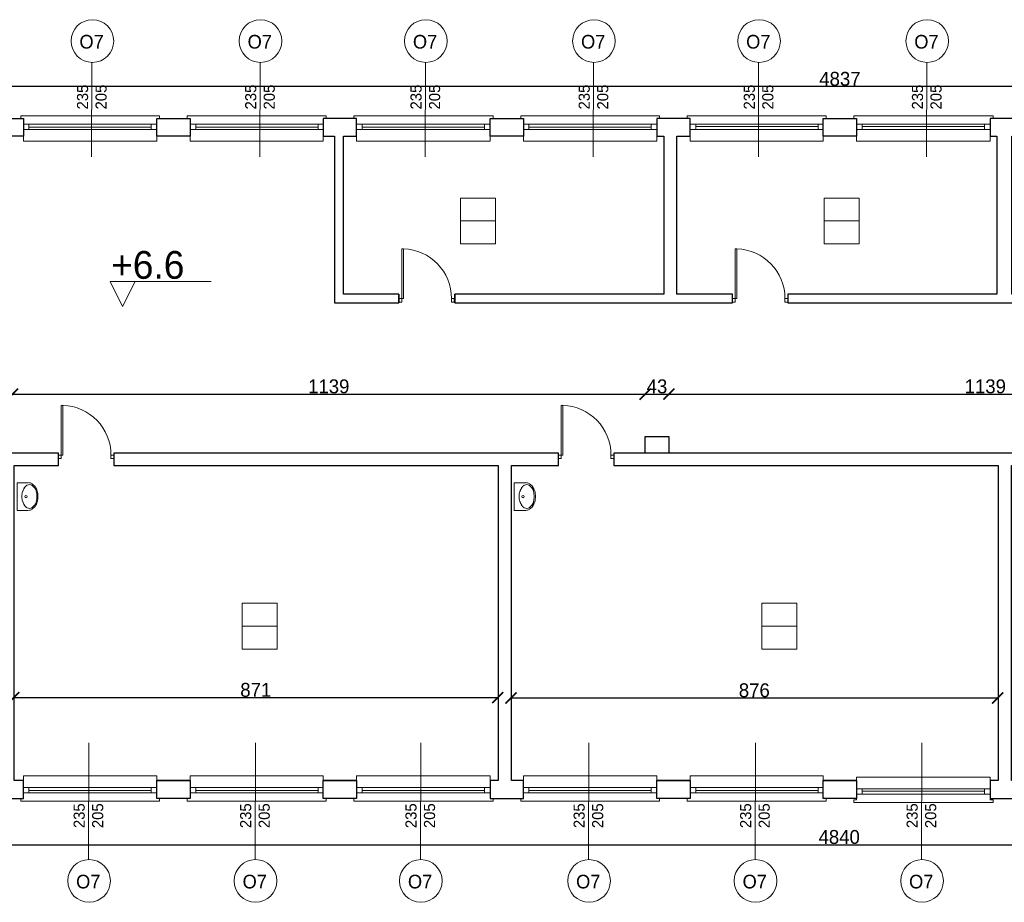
# Model space of a CAD drawing. Header units: centimetres. Extents: x -17621 to 77377, y -18613 to 66.
# Tile 122 of 173: x 29866 to 31638, y -14234 to -12646. Entities that reach past the tile are written whole.
import ezdxf

# ---------------------------------------------------------------- set-up
doc = ezdxf.new("R2010")
doc.units = ezdxf.units.CM
doc.layers.add('0-wymiarowanie rys.CAD', color=5, linetype='Continuous', lineweight=0, true_color=0x0000ff)
for name, color, linetype, lineweight in [('a_drzwi i okna', 2, 'Continuous', 0), ('a_inwentaryzacja', 141, 'Continuous', 0), ('a_wymiarowanie', 211, 'Continuous', 0), ('drzwi', 2, 'Continuous', 0), ('pomieszczenia', 191, 'Continuous', 5)]:
    doc.layers.add(name, color=color, linetype=linetype, lineweight=lineweight)
for name, color, linetype in [('PDF3_A220 ŚCIANY WEWNĘTRZNE', 7, 'Continuous'), ('PDF3_A310 STOLARKA ZEWNĘTRZNA', 7, 'Continuous'), ('PDF3_A720 MEBLE', 7, 'Continuous'), ('PDF5_A710 OZNACZENIA KOMUNIKACJI', 7, 'Continuous'), ('PDF5_Text', 7, 'Continuous')]:
    doc.layers.add(name, color=color, linetype=linetype)
doc.styles.add('PDF Century Gothic', font='GOTHIC.TTF')
doc.dimstyles.new('ISO-25', dxfattribs={"dimtxt": 25, "dimasz": 20, "dimexe": 0.6, "dimexo": 0.375, "dimtad": 1, "dimdec": 0, "dimtxsty": 'PDF Century Gothic', "dimblk": 'ARCHTICK', "dimcen": 2.5, "dimadec": 1, "dimazin": 0, "dimtfac": 1, "dimtdec": 0, "dimtmove": 0, "dimatfit": 3, "dimldrblk": 'ARCHTICK', "dimfxl": 2, "dimfxlon": 1, "dimarcsym": 0})

# ---------------------------------------------------------------- blocks, each defined once
blk = doc.blocks.new('_ArchTick')
at = {"color": 0, "linetype": 'ByBlock', "const_width": 0.15}
blk.add_lwpolyline([(-0.5, -0.5), (0.5, 0.5)], dxfattribs=at)
blk = doc.blocks.new('*D810')
at = {"layer": 'a_wymiarowanie', "color": 0, "linetype": 'Continuous', "lineweight": -2, "transparency": 16777216}
for p, q in [((29854.9, -13867.7), (29854.9, -13865.1)), ((29854.9, -13865.7), (30726.1, -13865.7)), ((30726.1, -13867.7), (30726.1, -13865.1))]:
    blk.add_line(p, q, dxfattribs=at)
at = {"layer": 'Defpoints', "color": 0, "linetype": 'Continuous', "transparency": 16777216}
for p in [(30726.1, -13865.7), (29854.9, -14014.9), (30726.1, -14014.9)]:
    blk.add_point(p, dxfattribs=at)
at = {"layer": 'a_wymiarowanie', "color": 0, "linetype": 'Continuous', "lineweight": -2, "transparency": 16777216, "xscale": 20, "yscale": 20, "zscale": 20, "rotation": 180}
blk.add_blockref('_ArchTick', (29854.9, -13865.7), dxfattribs=at)
at = {"layer": 'a_wymiarowanie', "color": 0, "linetype": 'Continuous', "lineweight": -2, "transparency": 16777216, "xscale": 20, "yscale": 20, "zscale": 20}
blk.add_blockref('_ArchTick', (30726.1, -13865.7), dxfattribs=at)
at = {"layer": 'a_wymiarowanie', "color": 0, "linetype": 'Continuous', "lineweight": 0, "transparency": 16777216, "insert": (30290.5, -13852), "char_height": 25, "attachment_point": 5, "style": 'PDF Century Gothic'}
blk.add_mtext('871', dxfattribs=at)
blk = doc.blocks.new('*D811')
at = {"layer": 'a_wymiarowanie', "color": 0, "linetype": 'Continuous', "lineweight": -2, "transparency": 16777216}
for p, q in [((30749.8, -13868.4), (30749.8, -13865.8)), ((30749.8, -13866.4), (31626.1, -13866.4)), ((31626.1, -13868.4), (31626.1, -13865.8))]:
    blk.add_line(p, q, dxfattribs=at)
at = {"layer": 'Defpoints', "color": 0, "linetype": 'Continuous', "transparency": 16777216}
for p in [(31626.1, -13866.4), (30749.8, -14014.9), (31626.1, -14014.9)]:
    blk.add_point(p, dxfattribs=at)
at = {"layer": 'a_wymiarowanie', "color": 0, "linetype": 'Continuous', "lineweight": -2, "transparency": 16777216, "xscale": 20, "yscale": 20, "zscale": 20, "rotation": 180}
blk.add_blockref('_ArchTick', (30749.8, -13866.4), dxfattribs=at)
at = {"layer": 'a_wymiarowanie', "color": 0, "linetype": 'Continuous', "lineweight": -2, "transparency": 16777216, "xscale": 20, "yscale": 20, "zscale": 20}
blk.add_blockref('_ArchTick', (31626.1, -13866.4), dxfattribs=at)
at = {"layer": 'a_wymiarowanie', "color": 0, "linetype": 'Continuous', "lineweight": 0, "transparency": 16777216, "insert": (31187.9, -13852.7), "char_height": 25, "attachment_point": 5, "style": 'PDF Century Gothic'}
blk.add_mtext('876', dxfattribs=at)
blk = doc.blocks.new('*D920')
at = {"layer": 'a_wymiarowanie', "color": 0, "linetype": 'Continuous', "lineweight": -2, "transparency": 16777216}
for p, q in [((29852.5, -13321.5), (29852.5, -13318.9)), ((29852.5, -13319.5), (30991.3, -13319.5)), ((30991.3, -13321.5), (30991.3, -13318.9))]:
    blk.add_line(p, q, dxfattribs=at)
at = {"layer": 'Defpoints', "color": 0, "linetype": 'Continuous', "transparency": 16777216}
for p in [(30991.3, -13319.5), (29852.5, -13395.6), (30991.3, -13395.6)]:
    blk.add_point(p, dxfattribs=at)
at = {"layer": 'a_wymiarowanie', "color": 0, "linetype": 'Continuous', "lineweight": -2, "transparency": 16777216, "xscale": 20, "yscale": 20, "zscale": 20, "rotation": 180}
blk.add_blockref('_ArchTick', (29852.5, -13319.5), dxfattribs=at)
at = {"layer": 'a_wymiarowanie', "color": 0, "linetype": 'Continuous', "lineweight": -2, "transparency": 16777216, "xscale": 20, "yscale": 20, "zscale": 20}
blk.add_blockref('_ArchTick', (30991.3, -13319.5), dxfattribs=at)
at = {"layer": 'a_wymiarowanie', "color": 0, "linetype": 'Continuous', "lineweight": 0, "transparency": 16777216, "insert": (30421.9, -13305.7), "char_height": 25, "attachment_point": 5, "style": 'PDF Century Gothic'}
blk.add_mtext('1139', dxfattribs=at)
blk = doc.blocks.new('*D921')
at = {"layer": 'a_wymiarowanie', "color": 0, "linetype": 'Continuous', "lineweight": -2, "transparency": 16777216}
for p, q in [((30991.3, -13321.5), (30991.3, -13318.9)), ((30991.3, -13319.5), (31034.3, -13319.5)), ((31034.3, -13321.5), (31034.3, -13318.9))]:
    blk.add_line(p, q, dxfattribs=at)
at = {"layer": 'Defpoints', "color": 0, "linetype": 'Continuous', "transparency": 16777216}
for p in [(31034.3, -13319.5), (30991.3, -13395.6), (31034.3, -13395.6)]:
    blk.add_point(p, dxfattribs=at)
at = {"layer": 'a_wymiarowanie', "color": 0, "linetype": 'Continuous', "lineweight": -2, "transparency": 16777216, "xscale": 20, "yscale": 20, "zscale": 20, "rotation": 180}
blk.add_blockref('_ArchTick', (30991.3, -13319.5), dxfattribs=at)
at = {"layer": 'a_wymiarowanie', "color": 0, "linetype": 'Continuous', "lineweight": -2, "transparency": 16777216, "xscale": 20, "yscale": 20, "zscale": 20}
blk.add_blockref('_ArchTick', (31034.3, -13319.5), dxfattribs=at)
at = {"layer": 'a_wymiarowanie', "color": 0, "linetype": 'Continuous', "lineweight": 0, "transparency": 16777216, "insert": (31012.8, -13305.7), "char_height": 25, "attachment_point": 5, "style": 'PDF Century Gothic'}
blk.add_mtext('43', dxfattribs=at)
blk = doc.blocks.new('*D922')
at = {"layer": 'a_wymiarowanie', "color": 0, "linetype": 'Continuous', "lineweight": -2, "transparency": 16777216}
for p, q in [((31034.3, -13321.5), (31034.3, -13318.9)), ((31034.3, -13319.5), (32173.1, -13319.5)), ((32173.1, -13321.5), (32173.1, -13318.9))]:
    blk.add_line(p, q, dxfattribs=at)
at = {"layer": 'Defpoints', "color": 0, "linetype": 'Continuous', "transparency": 16777216}
for p in [(32173.1, -13319.5), (31034.3, -13395.6), (32173.1, -13395.6)]:
    blk.add_point(p, dxfattribs=at)
at = {"layer": 'a_wymiarowanie', "color": 0, "linetype": 'Continuous', "lineweight": -2, "transparency": 16777216, "xscale": 20, "yscale": 20, "zscale": 20, "rotation": 180}
blk.add_blockref('_ArchTick', (31034.3, -13319.5), dxfattribs=at)
at = {"layer": 'a_wymiarowanie', "color": 0, "linetype": 'Continuous', "lineweight": -2, "transparency": 16777216, "xscale": 20, "yscale": 20, "zscale": 20}
blk.add_blockref('_ArchTick', (32173.1, -13319.5), dxfattribs=at)
at = {"layer": 'a_wymiarowanie', "color": 0, "linetype": 'Continuous', "lineweight": 0, "transparency": 16777216, "insert": (31603.7, -13305.7), "char_height": 25, "attachment_point": 5, "style": 'PDF Century Gothic'}
blk.add_mtext('1139', dxfattribs=at)
blk = doc.blocks.new('*D1089')
at = {"layer": '0-wymiarowanie rys.CAD', "color": 0, "linetype": 'Continuous', "lineweight": -2, "transparency": 16777216}
for p, q in [((28921, -14128.5), (28921, -14131.1)), ((28921, -14130.5), (33760.5, -14130.5)), ((33760.5, -14128.5), (33760.5, -14131.1))]:
    blk.add_line(p, q, dxfattribs=at)
at = {"layer": 'Defpoints', "color": 0, "linetype": 'Continuous', "transparency": 16777216}
for p in [(28921, -14047.1), (33760.5, -14047.1), (33760.5, -14130.5)]:
    blk.add_point(p, dxfattribs=at)
at = {"layer": '0-wymiarowanie rys.CAD', "color": 0, "linetype": 'Continuous', "lineweight": -2, "transparency": 16777216, "xscale": 20, "yscale": 20, "zscale": 20, "rotation": 180}
blk.add_blockref('_ArchTick', (28921, -14130.5), dxfattribs=at)
at = {"layer": '0-wymiarowanie rys.CAD', "color": 0, "linetype": 'Continuous', "lineweight": -2, "transparency": 16777216, "xscale": 20, "yscale": 20, "zscale": 20}
blk.add_blockref('_ArchTick', (33760.5, -14130.5), dxfattribs=at)
at = {"layer": '0-wymiarowanie rys.CAD', "color": 0, "linetype": 'Continuous', "transparency": 16777216, "insert": (31340.7, -14116.7), "char_height": 25, "attachment_point": 5, "style": 'PDF Century Gothic'}
blk.add_mtext('4840', dxfattribs=at)
blk = doc.blocks.new('*D1091')
at = {"layer": '0-wymiarowanie rys.CAD', "color": 0, "linetype": 'Continuous', "lineweight": -2, "transparency": 16777216}
for p, q in [((28923.6, -12767.9), (28923.6, -12765.3)), ((33760.5, -12765.9), (28923.6, -12765.9)), ((33760.5, -12767.9), (33760.5, -12765.3))]:
    blk.add_line(p, q, dxfattribs=at)
at = {"layer": 'Defpoints', "color": 0, "linetype": 'Continuous', "transparency": 16777216}
for p in [(28923.6, -12765.9), (28923.6, -12811.8), (33760.5, -12823.6)]:
    blk.add_point(p, dxfattribs=at)
at = {"layer": '0-wymiarowanie rys.CAD', "color": 0, "linetype": 'Continuous', "lineweight": -2, "transparency": 16777216, "xscale": 20, "yscale": 20, "zscale": 20, "rotation": 180}
blk.add_blockref('_ArchTick', (28923.6, -12765.9), dxfattribs=at)
at = {"layer": '0-wymiarowanie rys.CAD', "color": 0, "linetype": 'Continuous', "lineweight": -2, "transparency": 16777216, "xscale": 20, "yscale": 20, "zscale": 20}
blk.add_blockref('_ArchTick', (33760.5, -12765.9), dxfattribs=at)
at = {"layer": '0-wymiarowanie rys.CAD', "color": 0, "linetype": 'Continuous', "transparency": 16777216, "insert": (31342, -12752.2), "char_height": 25, "attachment_point": 5, "style": 'PDF Century Gothic'}
blk.add_mtext('4837', dxfattribs=at)

msp = doc.modelspace()

# ---------------------------------------------------------------- linework, layer by layer
at = {"layer": 'a_drzwi i okna'}
for p, q in [((29995.5, -12722.5), (29995.1, -12892.6)), ((30298.2, -12722.5), (30297.8, -12892.6)), ((30595.8, -12722.5), (30595.4, -12892.6)), ((30898.5, -12722.5), (30898.1, -12892.6)), ((31195.7, -12722.5), (31195.2, -12892.6)), ((31498.3, -12722.5), (31497.9, -12892.6)), ((29990.2, -13947.1), (29989.6, -14157.3)), ((30289.9, -13947.1), (30289.3, -14157.3)), ((30587.5, -13947.1), (30587, -14157.3)), ((30890.2, -13947.1), (30889.6, -14157.3)), ((31189.9, -13947.1), (31189.4, -14157.3)), ((31489.6, -13947.1), (31489.1, -14157.3))]:
    msp.add_line(p, q, dxfattribs=at)
for centre in [(29996.4, -12684), (30299.1, -12684), (30596.7, -12684), (30899.3, -12684), (31196.5, -12684), (31499.2, -12684), (29990.4, -14195.7), (30290.1, -14195.7), (30587.7, -14195.7), (30890.4, -14195.7), (31190.1, -14195.7), (31489.8, -14195.7)]:
    msp.add_circle(centre, 38.4, dxfattribs=at)
at = {"layer": 'a_inwentaryzacja', "lineweight": 25}
for points in [[(29872.6, -12855), (29812.5, -12855), (29812.5, -12823.6), (29872.6, -12823.6)], [(30172.4, -12855), (30112.2, -12855), (30112.2, -12823.6), (30172.4, -12823.6)], [(30448.4, -12855), (30472.1, -12855), (30472.1, -12823.6), (30412, -12823.6), (30412, -12855), (30432.3, -12855), (30432.3, -13155.5), (30548.3, -13155.5), (30548.3, -13139.4), (30448.4, -13139.4)], [(31148.6, -13155.5), (31148.6, -13139.4), (31048.6, -13139.4), (31048.6, -12855), (31072.4, -12855), (31072.4, -12823.6), (31012.2, -12823.6), (31012.2, -12855), (31024.9, -12855), (31024.9, -13139.4), (30649, -13139.4), (30649, -13155.5)], [(30772.6, -12855), (30712.5, -12855), (30712.5, -12823.6), (30772.6, -12823.6)], [(31937.6, -13139.4), (31931.7, -13139.4), (31931.7, -12969.3), (31919.9, -12969.3), (31919.9, -13139.4), (31651.5, -13139.4), (31651.5, -12855), (31672.6, -12855), (31672.6, -12823.6), (31612.5, -12823.6), (31612.5, -12855), (31624.4, -12855), (31624.4, -13139.4), (31248.5, -13139.4), (31248.5, -13155.5), (31937.6, -13155.5)], [(31372.1, -12823.6), (31372.1, -12855), (31312, -12855), (31312, -12823.6)], [(29935.3, -13425.6), (29145.4, -13425.6), (29145.4, -13448.2), (29837.1, -13448.2), (29837.1, -14014.9), (29812.5, -14014.9), (29812.5, -14047.1), (29872.6, -14047.1), (29872.6, -14014.9), (29855.7, -14014.9), (29855.7, -13448.2), (29935.3, -13448.2)], [(30035.2, -13448.2), (30726.9, -13448.2), (30726.9, -14014.9), (30712.5, -14014.9), (30712.5, -14047.1), (30772.6, -14047.1), (30772.6, -14014.9), (30750.6, -14014.9), (30750.6, -13448.2), (30835.3, -13448.2), (30835.3, -13425.6), (30035.2, -13425.6)], [(30935.2, -13425.6), (30935.2, -13448.2), (31626.9, -13448.2), (31626.9, -14014.9), (31612.5, -14014.9), (31612.5, -14047.1), (31672.6, -14047.1), (31672.6, -14014.9), (31650.6, -14014.9), (31650.6, -13448.2), (31735.3, -13448.2), (31735.3, -13425.6)], [(30112.2, -14014.9), (30172.4, -14014.9), (30172.4, -14047.1), (30112.2, -14047.1)], [(30412, -14014.9), (30472.1, -14014.9), (30472.1, -14047.1), (30412, -14047.1)], [(31012.2, -14014.9), (31072.4, -14014.9), (31072.4, -14047.1), (31012.2, -14047.1)], [(31312, -14014.9), (31372.1, -14014.9), (31372.1, -14047.1), (31312, -14047.1)]]:
    msp.add_lwpolyline(points, close=True, dxfattribs=at)
at = {"layer": 'a_inwentaryzacja', "linetype": 'Continuous', "lineweight": 25}
msp.add_lwpolyline([(31034.3, -13425.6), (30991.3, -13425.6), (30991.3, -13395.6), (31034.3, -13395.6)], close=True, dxfattribs=at)
msp.add_lwpolyline([(31034.3, -13425.6), (30991.3, -13425.6), (30991.3, -13395.6), (31034.3, -13395.6)], close=True, dxfattribs=at)
at = {"layer": 'a_inwentaryzacja', "lineweight": 25}
for points in [[(30172.4, -14014.9), (30112.2, -14014.9)], [(31072.4, -14014.9), (31012.2, -14014.9)], [(31372.1, -14014.9), (31312, -14014.9)]]:
    msp.add_lwpolyline(points, dxfattribs=at)
at = {"layer": 'drzwi'}
for points in [[(30553.2, -13147.5), (30548.3, -13147.5), (30548.3, -13153.8), (30553.2, -13153.8), (30553.2, -13147.5), (30556.2, -13147.5), (30556.2, -13058), (30553.2, -13057.9), (30553.2, -13147.5)], [(31153.5, -13147.5), (31148.6, -13147.5), (31148.6, -13153.8), (31153.5, -13153.8), (31153.5, -13147.5), (31156.5, -13147.5), (31156.5, -13058), (31153.5, -13057.9), (31153.5, -13147.5)], [(29940.3, -13429.2), (29935.3, -13429.2), (29935.3, -13435.5), (29940.3, -13435.5), (29940.3, -13429.2), (29943.2, -13429.2), (29943.2, -13339.7), (29940.3, -13339.7), (29940.3, -13429.2)], [(30840.3, -13429.2), (30835.3, -13429.2), (30835.3, -13435.5), (30840.3, -13435.5), (30840.3, -13429.2), (30843.2, -13429.2), (30843.2, -13339.7), (30840.3, -13339.7), (30840.3, -13429.2)]]:
    msp.add_lwpolyline(points, dxfattribs=at)
for points in [[(30642.8, -13147.5), (30647.8, -13147.5), (30647.8, -13153.8), (30642.8, -13153.8)], [(31243.1, -13147.5), (31248.1, -13147.5), (31248.1, -13153.8), (31243.1, -13153.8)], [(30029.8, -13429.2), (30034.8, -13429.2), (30034.8, -13435.5), (30029.8, -13435.5)], [(30929.8, -13429.2), (30934.8, -13429.2), (30934.8, -13435.5), (30929.8, -13435.5)]]:
    msp.add_lwpolyline(points, close=True, dxfattribs=at)
for centre in [(30553.4, -13147.3), (31153.6, -13147.3), (29940.4, -13429.1), (30840.4, -13429.1)]:
    msp.add_arc(centre, 89.5, 359.8945, 88.1637, dxfattribs=at)
at = {"layer": 'PDF3_A220 ŚCIANY WEWNĘTRZNE', "lineweight": 25}
for points in [[(30548.3, -13139.4), (30548.3, -13155.5)], [(30649, -13139.4), (30649, -13155.5)]]:
    msp.add_lwpolyline(points, close=True, dxfattribs=at)
for points in [[(30472.1, -14014.9), (30412, -14014.9)], [(30172.4, -14047.1), (30112.2, -14047.1)], [(30472.1, -14047.1), (30412, -14047.1)], [(31072.4, -14047.1), (31012.2, -14047.1)], [(31372.1, -14047.1), (31312, -14047.1)]]:
    msp.add_lwpolyline(points, dxfattribs=at)
at = {"layer": 'PDF3_A310 STOLARKA ZEWNĘTRZNA', "lineweight": 5}
for points in [[(30112.2, -12864.3), (30112.2, -12823.6), (30117.3, -12823.6), (30117.3, -12818.6), (29872.6, -12818.6), (29867.6, -12818.6), (29867.6, -12823.6), (29872.6, -12823.6), (29872.6, -12864.3)], [(30412, -12864.3), (30412, -12823.6), (30417, -12823.6), (30417, -12818.6), (30172.4, -12818.6), (30167.3, -12818.6), (30167.3, -12823.6), (30172.4, -12823.6), (30172.4, -12864.3)], [(30712.5, -12864.3), (30712.5, -12823.6), (30717.6, -12823.6), (30717.6, -12818.6), (30472.1, -12818.6), (30467, -12818.6), (30467, -12823.6), (30472.1, -12823.6), (30472.1, -12864.3)], [(31012.2, -12864.3), (31012.2, -12823.6), (31017.3, -12823.6), (31017.3, -12818.6), (30772.6, -12818.6), (30767.6, -12818.6), (30767.6, -12823.6), (30772.6, -12823.6), (30772.6, -12864.3)], [(31312, -12864.3), (31312, -12823.6), (31317, -12823.6), (31317, -12818.6), (31072.4, -12818.6), (31067.3, -12818.6), (31067.3, -12823.6), (31072.4, -12823.6), (31072.4, -12864.3)], [(31612.5, -12864.3), (31612.5, -12823.6), (31617.6, -12823.6), (31617.6, -12818.6), (31372.1, -12818.6), (31367, -12818.6), (31367, -12823.6), (31372.1, -12823.6), (31372.1, -12864.3)], [(30112.2, -12843.1), (30102.1, -12843.1), (29881.9, -12843.1), (29872.6, -12843.1), (29872.6, -12833.8), (29881.9, -12833.8), (30102.1, -12833.8), (30112.2, -12833.8)], [(30412, -12843.1), (30402.6, -12843.1), (30182.5, -12843.1), (30172.4, -12843.1), (30172.4, -12833.8), (30182.5, -12833.8), (30402.6, -12833.8), (30412, -12833.8)], [(30712.5, -12843.1), (30702.4, -12843.1), (30482.2, -12843.1), (30472.1, -12843.1), (30472.1, -12833.8), (30482.2, -12833.8), (30702.4, -12833.8), (30712.5, -12833.8)], [(31012.2, -12843.1), (31002.1, -12843.1), (30781.9, -12843.1), (30772.6, -12843.1), (30772.6, -12833.8), (30781.9, -12833.8), (31002.1, -12833.8), (31012.2, -12833.8)], [(31312, -12843.1), (31302.6, -12843.1), (31082.5, -12843.1), (31072.4, -12843.1), (31072.4, -12833.8), (31082.5, -12833.8), (31302.6, -12833.8), (31312, -12833.8)], [(31612.5, -12843.1), (31602.4, -12843.1), (31382.2, -12843.1), (31372.1, -12843.1), (31372.1, -12833.8), (31382.2, -12833.8), (31602.4, -12833.8), (31612.5, -12833.8)], [(29872.6, -14006.4), (29872.6, -14047.1), (29867.6, -14047.1), (29867.6, -14052.1), (30112.2, -14052.1), (30117.3, -14052.1), (30117.3, -14047.1), (30112.2, -14047.1), (30112.2, -14006.4)], [(30172.4, -14006.4), (30172.4, -14047.1), (30167.3, -14047.1), (30167.3, -14052.1), (30412, -14052.1), (30417, -14052.1), (30417, -14047.1), (30412, -14047.1), (30412, -14006.4)], [(30472.1, -14006.4), (30472.1, -14047.1), (30467, -14047.1), (30467, -14052.1), (30712.5, -14052.1), (30717.6, -14052.1), (30717.6, -14047.1), (30712.5, -14047.1), (30712.5, -14006.4)], [(30772.6, -14006.4), (30772.6, -14047.1), (30767.6, -14047.1), (30767.6, -14052.1), (31012.2, -14052.1), (31017.3, -14052.1), (31017.3, -14047.1), (31012.2, -14047.1), (31012.2, -14006.4)], [(31072.4, -14006.4), (31072.4, -14047.1), (31067.3, -14047.1), (31067.3, -14052.1), (31312, -14052.1), (31317, -14052.1), (31317, -14047.1), (31312, -14047.1), (31312, -14006.4)], [(31372.1, -14009), (31372.1, -14049.6), (31367, -14049.6), (31367, -14054.7), (31612.5, -14054.7), (31617.6, -14054.7), (31617.6, -14049.6), (31612.5, -14049.6), (31612.5, -14009)], [(29872.6, -14027.6), (29881.9, -14027.6), (30102.1, -14027.6), (30112.2, -14027.6), (30112.2, -14036.9), (30102.1, -14036.9), (29881.9, -14036.9), (29872.6, -14036.9)], [(30172.4, -14027.6), (30182.5, -14027.6), (30402.6, -14027.6), (30412, -14027.6), (30412, -14036.9), (30402.6, -14036.9), (30182.5, -14036.9), (30172.4, -14036.9)], [(30472.1, -14027.6), (30482.2, -14027.6), (30702.4, -14027.6), (30712.5, -14027.6), (30712.5, -14036.9), (30702.4, -14036.9), (30482.2, -14036.9), (30472.1, -14036.9)], [(30772.6, -14027.6), (30781.9, -14027.6), (31002.1, -14027.6), (31012.2, -14027.6), (31012.2, -14036.9), (31002.1, -14036.9), (30781.9, -14036.9), (30772.6, -14036.9)], [(31072.4, -14027.6), (31082.5, -14027.6), (31302.6, -14027.6), (31312, -14027.6), (31312, -14036.9), (31302.6, -14036.9), (31082.5, -14036.9), (31072.4, -14036.9)], [(31372.1, -14030.1), (31382.2, -14030.1), (31602.4, -14030.1), (31612.5, -14030.1), (31612.5, -14039.4), (31602.4, -14039.4), (31382.2, -14039.4), (31372.1, -14039.4)]]:
    msp.add_lwpolyline(points, close=True, dxfattribs=at)
for points in [[(29881.9, -12833.8), (29881.9, -12843.1)], [(30102.1, -12838.9), (29881.9, -12838.9)], [(30102.1, -12833.8), (30102.1, -12843.1)], [(30182.5, -12833.8), (30182.5, -12843.1)], [(30402.6, -12838.9), (30182.5, -12838.9)], [(30402.6, -12833.8), (30402.6, -12843.1)], [(30482.2, -12833.8), (30482.2, -12843.1)], [(30702.4, -12838.9), (30482.2, -12838.9)], [(30702.4, -12833.8), (30702.4, -12843.1)], [(30781.9, -12833.8), (30781.9, -12843.1)], [(31002.1, -12838.9), (30781.9, -12838.9)], [(31002.1, -12833.8), (31002.1, -12843.1)], [(31082.5, -12833.8), (31082.5, -12843.1)], [(31302.6, -12838), (31082.5, -12838)], [(31302.6, -12833.8), (31302.6, -12843.1)], [(31382.2, -12833.8), (31382.2, -12843.1)], [(31602.4, -12838), (31382.2, -12838)], [(31602.4, -12833.8), (31602.4, -12843.1)], [(29881.9, -14036.9), (29881.9, -14027.6)], [(29881.9, -14032.7), (30102.1, -14032.7)], [(30102.1, -14036.9), (30102.1, -14027.6)], [(30182.5, -14036.9), (30182.5, -14027.6)], [(30182.5, -14032.7), (30402.6, -14032.7)], [(30402.6, -14036.9), (30402.6, -14027.6)], [(30482.2, -14036.9), (30482.2, -14027.6)], [(30482.2, -14032.7), (30702.4, -14032.7)], [(30702.4, -14036.9), (30702.4, -14027.6)], [(30781.9, -14036.9), (30781.9, -14027.6)], [(30781.9, -14032.7), (31002.1, -14032.7)], [(31002.1, -14036.9), (31002.1, -14027.6)], [(31082.5, -14036.9), (31082.5, -14027.6)], [(31082.5, -14032.7), (31302.6, -14032.7)], [(31302.6, -14036.9), (31302.6, -14027.6)], [(31382.2, -14039.4), (31382.2, -14030.1)], [(31382.2, -14034.4), (31602.4, -14034.4)], [(31602.4, -14039.4), (31602.4, -14030.1)]]:
    msp.add_lwpolyline(points, dxfattribs=at)
at = {"layer": 'PDF3_A720 MEBLE', "lineweight": 0}
for points in [[(29881.1, -13528.9), (29860.8, -13528.9), (29860.8, -13479), (29881.1, -13479)], [(30776, -13528.9), (30755.7, -13528.9), (30755.7, -13479), (30776, -13479)]]:
    msp.add_lwpolyline(points, dxfattribs=at)
for points in [[(29887.7, -13483.4, 0.138478), (29883.5, -13482.2, 0.138478), (29879.3, -13483.4)], [(30782.6, -13483.4, 0.138478), (30778.4, -13482.2, 0.138478), (30774.2, -13483.4)], [(29870.7, -13494.8, 0.068272), (29869.5, -13503.8, 0.068272), (29870.7, -13512.8)], [(29895.3, -13512.8, 0.068248), (29896.6, -13503.7, 0.068272), (29895.3, -13494.7)], [(29896.9, -13513.7, 0.068248), (29898.3, -13503.7, 0.068273), (29896.9, -13493.8)], [(30765.7, -13494.8, 0.068272), (30764.4, -13503.8, 0.068272), (30765.7, -13512.8)], [(30790.3, -13512.8, 0.068248), (30791.5, -13503.7, 0.068272), (30790.3, -13494.7)], [(30792.7, -13513.7, 0.068248), (30794.1, -13503.7, 0.068273), (30792.7, -13493.8)], [(29879.3, -13524.2, 0.138479), (29883.5, -13525.3, 0.138478), (29887.7, -13524.2)], [(30774.2, -13524.2, 0.138479), (30778.4, -13525.3, 0.138478), (30782.6, -13524.2)]]:
    msp.add_lwpolyline(points, format="xyb", dxfattribs=at)
for centre in [(29876.7, -13503.8), (30771.6, -13503.8)]:
    msp.add_circle(centre, 2.12, dxfattribs=at)
for centre, radius, start, end in [((29886.8, -13497), 15.7, 121.5434, 145.9882), ((29881.8, -13490.2), 11.4, 58.4711, 90.0072), ((29879.2, -13497), 15.7, 34.0263, 58.4712), ((29877.5, -13497), 19, 34.0265, 58.471), ((29871.6, -13501.2), 26.7, 15.6298, 34.0265), ((30781.8, -13497), 15.7, 121.5434, 145.9882), ((30776.7, -13490.2), 11.4, 58.4711, 90.0072), ((30774.2, -13497), 15.7, 34.0263, 58.4712), ((30773.3, -13497), 19, 34.0265, 58.471), ((30766.6, -13501.2), 26.7, 15.6298, 34.0265), ((29893.6, -13501.2), 23.3, 145.9881, 164.3847), ((29873.3, -13501.2), 23.3, 15.6299, 34.0264), ((30788.6, -13501.2), 23.3, 145.9881, 164.3847), ((30768.3, -13501.2), 23.3, 15.6299, 34.0264), ((29893.6, -13506.3), 23.3, 195.6299, 214.0264), ((29886.8, -13510.5), 15.7, 214.0263, 238.4712), ((29879.2, -13510.5), 15.7, 301.549, 325.9936), ((29877.5, -13510.5), 19, 301.549, 325.9936), ((29873.3, -13506.3), 23.3, 325.9936, 344.3902), ((29871.6, -13506.3), 26.7, 325.9937, 344.3901), ((30788.6, -13506.3), 23.3, 195.6299, 214.0264), ((30781.8, -13510.5), 15.7, 214.0263, 238.4712), ((30774.2, -13510.5), 15.7, 301.549, 325.9936), ((30773.3, -13510.5), 19, 301.549, 325.9936), ((30768.3, -13506.3), 23.3, 325.9936, 344.3902), ((30766.6, -13506.3), 26.7, 325.9937, 344.3901), ((29881.8, -13517.3), 11.4, 270.0128, 301.549), ((30776.7, -13517.3), 11.4, 270.0128, 301.549)]:
    msp.add_arc(centre, radius, start, end, dxfattribs=at)
at = {"layer": 'PDF5_A710 OZNACZENIA KOMUNIKACJI', "lineweight": 5}
msp.add_lwpolyline([(30028.4, -13117.1), (30073.3, -13117.1), (30028.4, -13117.1), (30050.4, -13161.9), (30073.3, -13117.1), (30028.4, -13117.1), (30050.4, -13161.9), (30073.3, -13117.1), (30210.4, -13117.1)], dxfattribs=at)
at = {"layer": 'pomieszczenia'}
for p, q in [((30658.9, -13007.8), (30722, -13007.8)), ((31313.4, -13007.8), (31376.5, -13007.8)), ((30266.2, -13737.2), (30329.2, -13737.2)), ((31201.3, -13737.2), (31264.3, -13737.2))]:
    msp.add_line(p, q, dxfattribs=at)
for points in [[(30658.9, -12966.7), (30722, -12966.7), (30722, -13049), (30658.9, -13049)], [(31313.4, -12966.7), (31376.5, -12966.7), (31376.5, -13049), (31313.4, -13049)], [(30266.2, -13696), (30329.2, -13696), (30329.2, -13778.4), (30266.2, -13778.4)], [(31201.3, -13696), (31264.3, -13696), (31264.3, -13778.4), (31201.3, -13778.4)]]:
    msp.add_lwpolyline(points, close=True, dxfattribs=at)

# ---------------------------------------------------------------- texts
at = {"layer": 'a_drzwi i okna', "char_height": 24.55, "attachment_point": 7, "style": 'PDF Century Gothic'}
for insert in [(29973.1, -12697.9), (30275.8, -12697.9), (30573.4, -12697.9), (30876, -12697.9), (31173.2, -12697.9), (31475.9, -12697.9), (29967.1, -14209.5), (30266.8, -14209.5), (30564.4, -14209.5), (30867.1, -14209.5), (31166.8, -14209.5), (31466.5, -14209.5)]:
    msp.add_mtext_dynamic_manual_height_columns('O7', width=220.698, gutter_width=15.3, heights=[199.8], dxfattribs=dict(at, insert=insert))
at = {"layer": 'a_drzwi i okna', "char_height": 20, "attachment_point": 1, "rotation": 90, "style": 'PDF Century Gothic'}
for insert in [(29968.7, -12807.2), (30271.4, -12807.2), (30569, -12807.2), (30871.7, -12807.2), (31168.9, -12807.2), (31471.6, -12807.2), (29962.6, -14100.6), (30262.3, -14100.6), (30559.9, -14100.6), (30862.6, -14100.6), (31162.3, -14100.6), (31462, -14100.6)]:
    msp.add_mtext_dynamic_manual_height_columns('235\\P205', width=179.816, gutter_width=12.5, heights=[162.8], dxfattribs=dict(at, insert=insert))
at = {"layer": 'PDF5_Text', "insert": (30030.1, -13087.3), "char_height": 50, "attachment_point": 4, "style": 'PDF Century Gothic'}
msp.add_mtext('+6.6', dxfattribs=at)

# ---------------------------------------------------------------- dimensions: what is measured, and where the dimension line sits
at = {"layer": '0-wymiarowanie rys.CAD', "linetype": 'Continuous'}
for base, p1, p2, picture, middle in [((28923.6, -12765.9), (33760.5, -12823.6), (28923.6, -12811.8), '*D1091', (31342, -12752.2)), ((33760.5023, -14130.4985), (28920.9848, -14047.0692), (33760.5023, -14047.0692), '*D1089', (31340.7435, -14116.7446))]:
    dim = msp.add_linear_dim(base=base, p1=p1, p2=p2, dimstyle='ISO-25', dxfattribs=at)
    dim.commit()
    dim.dimension.update_dxf_attribs({"geometry": picture, "text_midpoint": middle})
at = {"layer": 'a_wymiarowanie', "linetype": 'Continuous', "lineweight": 0}
for base, p1, p2, picture, middle in [((30991.3, -13319.5), (29852.5, -13395.6), (30991.3, -13395.6), '*D920', (30421.9, -13305.7)), ((31034.3, -13319.5), (30991.3, -13395.6), (31034.3, -13395.6), '*D921', (31012.8, -13305.7)), ((32173.1, -13319.5), (31034.3, -13395.6), (32173.1, -13395.6), '*D922', (31603.7, -13305.7))]:
    dim = msp.add_linear_dim(base=base, p1=p1, p2=p2, dimstyle='ISO-25', override={"dimtmove": 1}, dxfattribs=at)
    dim.commit()
    dim.dimension.update_dxf_attribs({"geometry": picture, "text_midpoint": middle})
for base, p1, p2, picture, middle in [((30726.1, -13865.7), (29854.9, -14014.9), (30726.1, -14014.9), '*D810', (30290.5, -13852)), ((31626.1, -13866.4), (30749.8, -14014.9), (31626.1, -14014.9), '*D811', (31187.9, -13852.7))]:
    dim = msp.add_linear_dim(base=base, p1=p1, p2=p2, dimstyle='ISO-25', dxfattribs=at)
    dim.commit()
    dim.dimension.update_dxf_attribs({"geometry": picture, "text_midpoint": middle})

doc.saveas('drawing.dxf')
